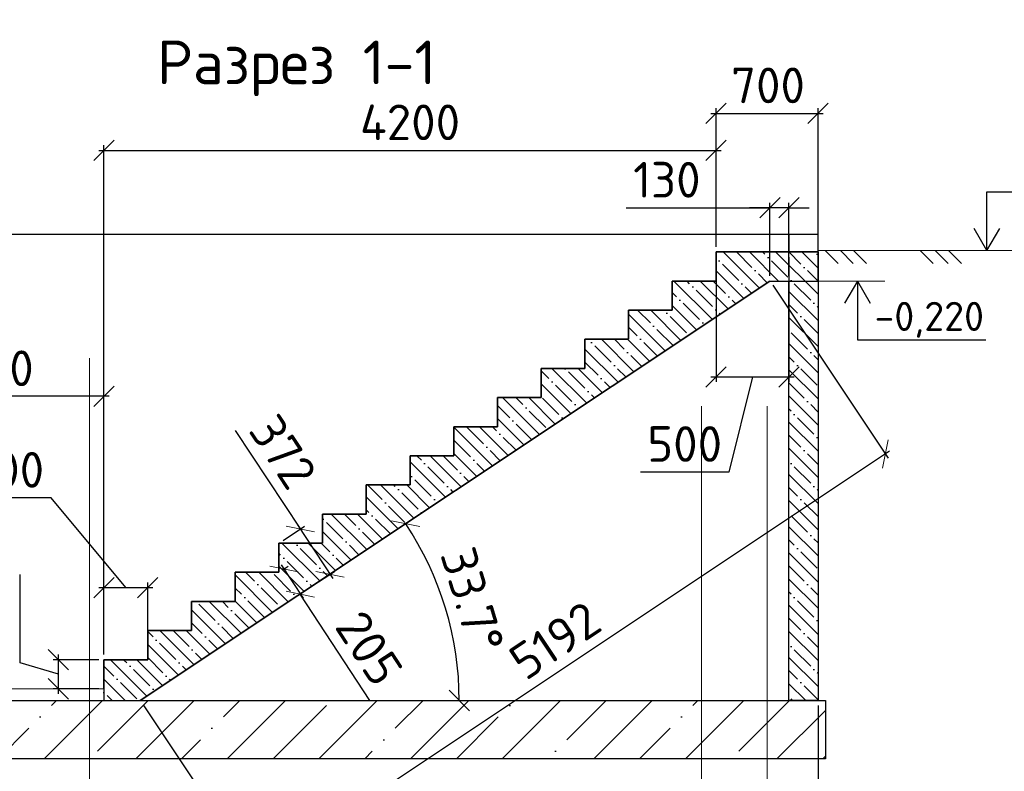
# Model space of a CAD drawing. Header units: millimetres. Extents: x 125896 to 2572636, y -120305 to 130347.
# Tile 46 of 256: x 276844 to 283601, y 41822 to 46984. Entities that reach past the tile are written whole.
import ezdxf

# ---------------------------------------------------------------- set-up
doc = ezdxf.new("R2010")
doc.units = ezdxf.units.MM
doc.linetypes.add('CENTER', pattern=[2, 1.25, -0.25, 0.25, -0.25])
doc.linetypes.add('CENTER2', pattern=[28.575, 19.05, -3.175, 3.175, -3.175])
for name, color, linetype, lineweight in [('ОСИ', 7, 'CENTER', 15), ('Столовая Двери и окна', 7, 'Continuous', 15), ('ТЕКСТ', 7, 'Continuous', 15)]:
    doc.layers.add(name, color=color, linetype=linetype, lineweight=lineweight)
doc.layers.add('Столовая - обозначения', color=7, linetype='Continuous')
doc.styles.get("Standard").update_dxf_attribs({"font": 'isocpeur.ttf'})
doc.styles.add('ГОСТ', font='isocpeur.ttf')
doc.dimstyles.new('Осевые', dxfattribs={"dimscale": 0.7, "dimtxt": 450, "dimasz": 400, "dimexe": 100, "dimexo": 100, "dimgap": 100, "dimtad": 1, "dimdec": 0, "dimzin": 0, "dimdsep": 46, "dimtxsty": 'Standard', "dimblk": 'OBLIQUE', "dimcen": 9, "dimdle": 100, "dimazin": 0, "dimtm": 1e-09, "dimtfac": 1, "dimtdec": 0, "dimtofl": 0, "dimtmove": 0, "dimatfit": 3, "dimfxl": 1, "dimtolj": 1, "dimtzin": 0, "dimarcsym": 0})

# ---------------------------------------------------------------- blocks, each defined once
blk = doc.blocks.new('_OBLIQUE')
at = {"color": 0, "linetype": 'ByBlock'}
blk.add_line((-0.5, -0.5), (0.5, 0.5), dxfattribs=at)
blk = doc.blocks.new('*D445')
at = {"layer": 'Defpoints', "color": 0, "linetype": 'ByBlock', "lineweight": 20, "ltscale": 13, "transparency": 16777216}
for p in [(277109.9, 42588.7), (277422.6, 42588.7, -360), (277422.6, 42388.7, -360)]:
    blk.add_point(p, dxfattribs=at)
at = {"layer": 'ОСИ', "color": 0, "linetype": 'ByBlock', "lineweight": -2, "ltscale": 13, "transparency": 16777216}
for p, q in [((276847.4, 42567.5), (276847.4, 43173)), ((277109.9, 42488.7), (276847.4, 42567.5)), ((277387.6, 42588.7), (277074.9, 42588.7)), ((277109.9, 42353.7), (277109.9, 42623.7)), ((277387.6, 42388.7), (277074.9, 42388.7))]:
    blk.add_line(p, q, dxfattribs=at)
at = {"layer": 'ОСИ', "color": 0, "linetype": 'ByBlock', "lineweight": -2, "ltscale": 13, "transparency": 16777216, "xscale": 140, "yscale": 140, "zscale": 140}
for p, rotation in [((277109.9, 42588.7), 90), ((277109.9, 42388.7), 270)]:
    blk.add_blockref('_OBLIQUE', p, dxfattribs=dict(at, rotation=rotation))
at = {"layer": 'ОСИ', "color": 0, "linetype": 'ByBlock', "ltscale": 13, "transparency": 16777216, "insert": (276654.9, 42870.2), "char_height": 245, "attachment_point": 5, "rotation": 90}
blk.add_mtext('\\A1;200', dxfattribs=at)
blk = doc.blocks.new('*D446')
at = {"layer": 'Defpoints', "color": 0, "linetype": 'ByBlock', "lineweight": 20, "ltscale": 13, "transparency": 16777216}
for p in [(277722.6, 43083.7), (277422.6, 42588.7, -360), (277722.6, 42588.7, -360)]:
    blk.add_point(p, dxfattribs=at)
at = {"layer": 'ОСИ', "color": 0, "linetype": 'ByBlock', "lineweight": -2, "ltscale": 13, "transparency": 16777216}
for p, q in [((277060.6, 43700), (276455.1, 43700)), ((277572.6, 43083.7), (277060.6, 43700)), ((277422.6, 42623.7), (277422.6, 43118.7)), ((277722.6, 42623.7), (277722.6, 43118.7)), ((277387.6, 43083.7), (277757.6, 43083.7))]:
    blk.add_line(p, q, dxfattribs=at)
at = {"layer": 'ОСИ', "color": 0, "linetype": 'ByBlock', "lineweight": -2, "ltscale": 13, "transparency": 16777216, "xscale": 140, "yscale": 140, "zscale": 140, "rotation": 180}
blk.add_blockref('_OBLIQUE', (277422.6, 43083.7), dxfattribs=at)
at = {"layer": 'ОСИ', "color": 0, "linetype": 'ByBlock', "lineweight": -2, "ltscale": 13, "transparency": 16777216, "xscale": 140, "yscale": 140, "zscale": 140}
blk.add_blockref('_OBLIQUE', (277722.6, 43083.7), dxfattribs=at)
at = {"layer": 'ОСИ', "color": 0, "linetype": 'ByBlock', "ltscale": 13, "transparency": 16777216, "insert": (276757.9, 43892.5), "char_height": 245, "attachment_point": 5}
blk.add_mtext('\\A1;300', dxfattribs=at)
blk = doc.blocks.new('*D447')
at = {"layer": 'Defpoints', "color": 0, "linetype": 'ByBlock', "lineweight": 20, "ltscale": 13, "transparency": 16777216}
for p in [(281622.6, 45388.7, -360), (282122.6, 45388.7), (282122.6, 44530.7)]:
    blk.add_point(p, dxfattribs=at)
at = {"layer": 'ОСИ', "color": 0, "linetype": 'ByBlock', "lineweight": -2, "ltscale": 13, "transparency": 16777216}
for p, q in [((281622.6, 45353.7), (281622.6, 44495.7)), ((282122.6, 45353.7), (282122.6, 44495.7)), ((281587.6, 44530.7), (282157.6, 44530.7)), ((281872.6, 44530.7), (281709.9, 43877.5)), ((281709.9, 43877.5), (281104.4, 43877.5))]:
    blk.add_line(p, q, dxfattribs=at)
at = {"layer": 'ОСИ', "color": 0, "linetype": 'ByBlock', "lineweight": -2, "ltscale": 13, "transparency": 16777216, "xscale": 140, "yscale": 140, "zscale": 140, "rotation": 180}
blk.add_blockref('_OBLIQUE', (281622.6, 44530.7), dxfattribs=at)
at = {"layer": 'ОСИ', "color": 0, "linetype": 'ByBlock', "lineweight": -2, "ltscale": 13, "transparency": 16777216, "xscale": 140, "yscale": 140, "zscale": 140}
blk.add_blockref('_OBLIQUE', (282122.6, 44530.7), dxfattribs=at)
at = {"layer": 'ОСИ', "color": 0, "linetype": 'ByBlock', "ltscale": 13, "transparency": 16777216, "insert": (281407.1, 44070), "char_height": 245, "attachment_point": 5}
blk.add_mtext('\\A1;500', dxfattribs=at)
blk = doc.blocks.new('*D437')
at = {"layer": 'Defpoints', "color": 0, "linetype": 'ByBlock', "lineweight": 20, "ltscale": 13, "transparency": 16777216}
for p in [(275822.6, 44397.3), (275822.6, 42588.7), (277422.6, 42588.7, -360)]:
    blk.add_point(p, dxfattribs=at)
at = {"layer": 'ОСИ', "color": 0, "linetype": 'ByBlock', "lineweight": -2, "ltscale": 13, "transparency": 16777216}
for p, q in [((277457.6, 44397.3), (275787.6, 44397.3)), ((275822.6, 42623.7), (275822.6, 44432.3)), ((277422.6, 42623.7), (277422.6, 44432.3))]:
    blk.add_line(p, q, dxfattribs=at)
at = {"layer": 'ОСИ', "color": 0, "linetype": 'ByBlock', "lineweight": -2, "ltscale": 13, "transparency": 16777216, "xscale": 140, "yscale": 140, "zscale": 140, "rotation": 180}
blk.add_blockref('_OBLIQUE', (275822.6, 44397.3), dxfattribs=at)
at = {"layer": 'ОСИ', "color": 0, "linetype": 'ByBlock', "lineweight": -2, "ltscale": 13, "transparency": 16777216, "xscale": 140, "yscale": 140, "zscale": 140}
blk.add_blockref('_OBLIQUE', (277422.6, 44397.3), dxfattribs=at)
at = {"layer": 'ОСИ', "color": 0, "linetype": 'ByBlock', "ltscale": 13, "transparency": 16777216, "insert": (276622.6, 44589.8), "char_height": 245, "attachment_point": 5}
blk.add_mtext('\\A1;1600', dxfattribs=at)
blk = doc.blocks.new('*D438')
at = {"layer": 'Defpoints', "color": 0, "linetype": 'ByBlock', "lineweight": 20, "ltscale": 13, "transparency": 16777216}
for p in [(282322.6, 46340), (281622.6, 45388.7), (282322.6, 45388.7)]:
    blk.add_point(p, dxfattribs=at)
at = {"layer": 'ОСИ', "color": 0, "linetype": 'ByBlock', "lineweight": -2, "ltscale": 13, "transparency": 16777216}
for p, q in [((281622.6, 45423.7), (281622.6, 46375)), ((282322.6, 45423.7), (282322.6, 46375)), ((281587.6, 46340), (282357.6, 46340))]:
    blk.add_line(p, q, dxfattribs=at)
at = {"layer": 'ОСИ', "color": 0, "linetype": 'ByBlock', "lineweight": -2, "ltscale": 13, "transparency": 16777216, "xscale": 140, "yscale": 140, "zscale": 140, "rotation": 180}
blk.add_blockref('_OBLIQUE', (281622.6, 46340), dxfattribs=at)
at = {"layer": 'ОСИ', "color": 0, "linetype": 'ByBlock', "lineweight": -2, "ltscale": 13, "transparency": 16777216, "xscale": 140, "yscale": 140, "zscale": 140}
blk.add_blockref('_OBLIQUE', (282322.6, 46340), dxfattribs=at)
at = {"layer": 'ОСИ', "color": 0, "linetype": 'ByBlock', "ltscale": 13, "transparency": 16777216, "insert": (281978.9, 46532.5), "char_height": 245, "attachment_point": 5}
blk.add_mtext('\\A1;700', dxfattribs=at)
blk = doc.blocks.new('*D439')
at = {"layer": 'Defpoints', "color": 0, "linetype": 'ByBlock', "lineweight": 20, "ltscale": 13, "transparency": 16777216}
for p in [(281622.6, 46086.3), (281622.6, 45388.7), (277422.6, 42588.7)]:
    blk.add_point(p, dxfattribs=at)
at = {"layer": 'ОСИ', "color": 0, "linetype": 'ByBlock', "lineweight": -2, "ltscale": 13, "transparency": 16777216}
for p, q in [((277387.6, 46086.3), (281657.6, 46086.3)), ((277422.6, 42623.7), (277422.6, 46121.3)), ((281622.6, 45423.7), (281622.6, 46121.3))]:
    blk.add_line(p, q, dxfattribs=at)
at = {"layer": 'ОСИ', "color": 0, "linetype": 'ByBlock', "lineweight": -2, "ltscale": 13, "transparency": 16777216, "xscale": 140, "yscale": 140, "zscale": 140, "rotation": 180}
blk.add_blockref('_OBLIQUE', (277422.6, 46086.3), dxfattribs=at)
at = {"layer": 'ОСИ', "color": 0, "linetype": 'ByBlock', "lineweight": -2, "ltscale": 13, "transparency": 16777216, "xscale": 140, "yscale": 140, "zscale": 140}
blk.add_blockref('_OBLIQUE', (281622.6, 46086.3), dxfattribs=at)
at = {"layer": 'ОСИ', "color": 0, "linetype": 'ByBlock', "ltscale": 13, "transparency": 16777216, "insert": (279522.6, 46278.8), "char_height": 245, "attachment_point": 5}
blk.add_mtext('\\A1;4200', dxfattribs=at)
blk = doc.blocks.new('*D440')
at = {"layer": 'Defpoints', "color": 0, "linetype": 'ByBlock', "lineweight": 20, "ltscale": 13, "transparency": 16777216}
for p in [(281992.6, 45188.7, -234), (279818.3, 42734.7), (275872.6, 42308.7, -360), (277672.6, 42308.7, -180), (282122.6, 42308.7)]:
    blk.add_point(p, dxfattribs=at)
at = {"layer": 'ОСИ', "color": 0, "linetype": 'ByBlock', "lineweight": -2, "ltscale": 13, "transparency": 16777216}
blk.add_arc((277672.6, 42308.7), 2187.6, 0, 33.69007, dxfattribs=at)
at = {"layer": 'ОСИ', "color": 0, "linetype": 'ByBlock', "lineweight": -2, "ltscale": 13, "transparency": 16777216, "xscale": 140, "yscale": 140, "zscale": 140}
for p, rotation in [((279492.8, 43522.2), 123.6900675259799), ((279860.2, 42308.7), 270.0000000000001)]:
    blk.add_blockref('_OBLIQUE', p, dxfattribs=dict(at, rotation=rotation))
at = {"layer": 'ОСИ', "color": 0, "linetype": 'ByBlock', "ltscale": 13, "transparency": 16777216, "insert": (279950.6, 42998.4), "char_height": 245, "attachment_point": 5, "rotation": 286.84503}
blk.add_mtext('\\A1;33.7°', dxfattribs=at)
blk = doc.blocks.new('*D441')
at = {"layer": 'Defpoints', "color": 0, "linetype": 'ByBlock', "lineweight": 20, "ltscale": 13, "transparency": 16777216}
for p in [(278622.6, 43188.7), (278769.7, 43039.6), (278734.8, 43016.8, -193.3)]:
    blk.add_point(p, dxfattribs=at)
at = {"layer": 'ОСИ', "color": 0, "linetype": 'ByBlock', "lineweight": -2, "ltscale": 13, "transparency": 16777216}
for p, q in [((278638.4, 43240.8), (278788.9, 43010.3)), ((278652, 43207.8), (278686.9, 43230.6)), ((278764.1, 43036), (278799.1, 43058.8)), ((279246.7, 42308.8), (278769.7, 43039.6))]:
    blk.add_line(p, q, dxfattribs=at)
at = {"layer": 'ОСИ', "color": 0, "linetype": 'ByBlock', "lineweight": -2, "ltscale": 13, "transparency": 16777216, "xscale": 140, "yscale": 140, "zscale": 140}
for p, rotation in [((278657.6, 43211.5), 123.1289047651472), ((278769.7, 43039.6), 303.1289047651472)]:
    blk.add_blockref('_OBLIQUE', p, dxfattribs=dict(at, rotation=rotation))
at = {"layer": 'ОСИ', "color": 0, "linetype": 'ByBlock', "ltscale": 13, "transparency": 16777216, "insert": (279242.5, 42667.5), "char_height": 245, "attachment_point": 5, "rotation": 303.1289}
blk.add_mtext('\\A1;205', dxfattribs=at)
blk = doc.blocks.new('*D442')
at = {"layer": 'Defpoints', "color": 0, "linetype": 'ByBlock', "lineweight": 20, "ltscale": 13, "transparency": 16777216}
for p in [(278622.6, 43388.7), (278974.4, 43175.4), (278827.1, 43078.4, -194.4)]:
    blk.add_point(p, dxfattribs=at)
at = {"layer": 'ОСИ', "color": 0, "linetype": 'ByBlock', "lineweight": -2, "ltscale": 13, "transparency": 16777216}
for p, q in [((278323.6, 44163.2), (278770, 43485.8)), ((278750.7, 43515), (278993.7, 43146.2)), ((278651.9, 43408), (278799.2, 43505)), ((278856.3, 43097.6), (279003.7, 43194.7))]:
    blk.add_line(p, q, dxfattribs=at)
at = {"layer": 'ОСИ', "color": 0, "linetype": 'ByBlock', "lineweight": -2, "ltscale": 13, "transparency": 16777216, "xscale": 140, "yscale": 140, "zscale": 140}
for p, rotation in [((278770, 43485.8), 123.3783149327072), ((278974.4, 43175.4), 303.3783149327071)]:
    blk.add_blockref('_OBLIQUE', p, dxfattribs=dict(at, rotation=rotation))
at = {"layer": 'ОСИ', "color": 0, "linetype": 'ByBlock', "ltscale": 13, "transparency": 16777216, "insert": (278650.9, 44016.3), "char_height": 245, "attachment_point": 5, "rotation": 303.37831}
blk.add_mtext('\\A1;372', dxfattribs=at)
blk = doc.blocks.new('*D443')
at = {"layer": 'Defpoints', "color": 0, "linetype": 'ByBlock', "lineweight": 20, "ltscale": 13, "transparency": 16777216}
for p in [(281992.6, 45188.7, -234), (277672.6, 42308.7, -180), (278464.6, 41120.8)]:
    blk.add_point(p, dxfattribs=at)
at = {"layer": 'ОСИ', "color": 0, "linetype": 'ByBlock', "lineweight": -2, "ltscale": 13, "transparency": 16777216}
for p, q in [((282012.1, 45159.6), (282804, 43971.7)), ((282813.7, 44020.2), (278435.4, 41101.4)), ((277692.1, 42279.6), (278484, 41091.7))]:
    blk.add_line(p, q, dxfattribs=at)
at = {"layer": 'ОСИ', "color": 0, "linetype": 'ByBlock', "lineweight": -2, "ltscale": 13, "transparency": 16777216, "xscale": 140, "yscale": 140, "zscale": 140}
for p, rotation in [((282784.6, 44000.8), 33.69006752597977), ((278464.6, 41120.8), 213.6900675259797)]:
    blk.add_blockref('_OBLIQUE', p, dxfattribs=dict(at, rotation=rotation))
at = {"layer": 'ОСИ', "color": 0, "linetype": 'ByBlock', "ltscale": 13, "transparency": 16777216, "insert": (280517.8, 42721), "char_height": 245, "attachment_point": 5, "rotation": 33.69007}
blk.add_mtext('\\A1;5192', dxfattribs=at)
blk = doc.blocks.new('*D444')
at = {"layer": 'Defpoints', "color": 0, "linetype": 'ByBlock', "lineweight": 20, "ltscale": 13, "transparency": 16777216}
for p in [(281992.6, 45691.9), (281992.6, 45188.7, -234), (282122.6, 45188.7)]:
    blk.add_point(p, dxfattribs=at)
at = {"layer": 'ОСИ', "color": 0, "linetype": 'ByBlock', "lineweight": -2, "ltscale": 13, "transparency": 16777216}
for p, q in [((281006.9, 45691.9), (281992.6, 45691.9)), ((281992.6, 45691.9), (281852.6, 45691.9)), ((281992.6, 45223.7), (281992.6, 45726.9)), ((282122.6, 45691.9), (281992.6, 45691.9)), ((282122.6, 45223.7), (282122.6, 45726.9)), ((282122.6, 45691.9), (282262.6, 45691.9))]:
    blk.add_line(p, q, dxfattribs=at)
at = {"layer": 'ОСИ', "color": 0, "linetype": 'ByBlock', "lineweight": -2, "ltscale": 13, "transparency": 16777216, "xscale": 140, "yscale": 140, "zscale": 140}
blk.add_blockref('_OBLIQUE', (281992.6, 45691.9), dxfattribs=at)
at = {"layer": 'ОСИ', "color": 0, "linetype": 'ByBlock', "lineweight": -2, "ltscale": 13, "transparency": 16777216, "xscale": 140, "yscale": 140, "zscale": 140, "rotation": 180}
blk.add_blockref('_OBLIQUE', (282122.6, 45691.9), dxfattribs=at)
at = {"layer": 'ОСИ', "color": 0, "linetype": 'ByBlock', "ltscale": 13, "transparency": 16777216, "insert": (281285.2, 45884.4), "char_height": 245, "attachment_point": 5}
blk.add_mtext('\\A1;130', dxfattribs=at)
blk = doc.blocks.new('*D451')
at = {"layer": 'Defpoints', "color": 0, "linetype": 'ByBlock', "lineweight": 20, "ltscale": 13, "transparency": 16777216}
for p in [(275622.6, 42308.7), (282322.6, 42308.7), (275622.6, 40826.1)]:
    blk.add_point(p, dxfattribs=at)
at = {"layer": 'ОСИ', "color": 0, "linetype": 'ByBlock', "lineweight": -2, "ltscale": 13, "transparency": 16777216}
for p, q in [((275622.6, 42273.7), (275622.6, 40791.1)), ((282322.6, 42273.7), (282322.6, 40791.1)), ((282357.6, 40826.1), (275587.6, 40826.1))]:
    blk.add_line(p, q, dxfattribs=at)
at = {"layer": 'ОСИ', "color": 0, "linetype": 'ByBlock', "lineweight": -2, "ltscale": 13, "transparency": 16777216, "xscale": 140, "yscale": 140, "zscale": 140, "rotation": 180}
blk.add_blockref('_OBLIQUE', (275622.6, 40826.1), dxfattribs=at)
at = {"layer": 'ОСИ', "color": 0, "linetype": 'ByBlock', "lineweight": -2, "ltscale": 13, "transparency": 16777216, "xscale": 140, "yscale": 140, "zscale": 140}
blk.add_blockref('_OBLIQUE', (282322.6, 40826.1), dxfattribs=at)
at = {"layer": 'ОСИ', "color": 0, "linetype": 'ByBlock', "ltscale": 13, "transparency": 16777216, "insert": (278989.9, 41018.6), "char_height": 245, "attachment_point": 5}
blk.add_mtext('\\A1;6700', dxfattribs=at)

msp = doc.modelspace()

# ---------------------------------------------------------------- hatches: boundary and pattern name
at = {"layer": 'Столовая Двери и окна', "lineweight": 25, "transparency": 33554648}
h = msp.add_hatch(dxfattribs=at)
h.set_pattern_fill('ANSI35', color=256, scale=20, angle=90)
h.paths.add_polyline_path([(275622.6, 45508.7), (275822.6, 45508.7), (275822.6, 42308.7), (275622.6, 42308.7)])
h.paths.add_polyline_path([(282122.6, 45188.7), (282322.6, 45188.7), (282322.6, 42308.7), (282122.6, 42308.7)], flags=17)
h.paths.add_polyline_path([(282322.6, 45188.7), (282322.6, 45388.7), (281622.6, 45388.7), (281622.6, 45188.7), (281322.6, 45188.7), (281322.6, 44988.7), (281022.6, 44988.7), (281022.6, 44788.7), (280722.6, 44788.7), (280722.6, 44588.7), (280422.6, 44588.7), (280422.6, 44388.7), (280122.6, 44388.7), (280122.6, 44188.7), (279822.6, 44188.7), (279822.6, 43988.7), (279522.6, 43988.7), (279522.6, 43788.7), (279222.6, 43788.7), (279222.6, 43588.7), (278922.6, 43588.7), (278922.6, 43388.7), (278622.6, 43388.7), (278622.6, 43188.7), (278322.6, 43188.7), (278322.6, 42988.7), (278043.8, 42988.7), (278022.6, 42988.7), (278022.6, 42788.7), (277722.6, 42788.7), (277722.6, 42588.7), (277422.6, 42588.7), (277422.6, 42308.7), (277672, 42308.7), (281992.6, 45188.7)])
at = {"layer": 'Столовая Двери и окна', "lineweight": 25, "true_color": 0xc7c8ca, "transparency": 33554648}
h = msp.add_hatch(dxfattribs=at)
h.set_pattern_fill('ANSI35', color=9, scale=70)
h.paths.add_polyline_path([(282372.6, 41908.7), (275572.5, 41908.7), (275572.5, 42308.7), (282372.6, 42308.7)])

# ---------------------------------------------------------------- linework, layer by layer
at = {"layer": 'ОСИ', "color": 16, "linetype": 'CENTER2', "lineweight": 15, "ltscale": 0.2, "transparency": 33554687}
for p, q in [((277322.6, 44660.1), (277322.6, 39615.2)), ((281522.6, 44330.2), (281522.6, 39975.3)), ((281972.6, 44330.2), (281972.6, 39975.3))]:
    msp.add_line(p, q, dxfattribs=at)
at = {"layer": 'Столовая Двери и окна', "color": 18, "lineweight": 25, "true_color": 0x000000}
for p, q in [((283481.6, 45397.7), (283481.6, 45802.3)), ((283481.6, 45802.3), (284467.3, 45802.3)), ((283481.6, 45397.7), (283393.8, 45548.6)), ((283481.6, 45397.7), (283569.4, 45548.6)), ((282592.1, 45188.7), (282504.3, 45037.8)), ((282592.1, 45188.7), (282592.1, 44784.1)), ((282592.1, 45188.7), (282679.9, 45037.8)), ((282592.1, 44784.1), (283472.7, 44784.1))]:
    msp.add_line(p, q, dxfattribs=at)
at = {"layer": 'Столовая Двери и окна', "color": 18, "lineweight": 30, "true_color": 0x000000}
for p, q in [((282122.6, 45508.7), (275822.6, 45508.7)), ((282322.6, 45388.7), (282322.6, 45188.7)), ((281992, 45188.7, -234), (277672, 42308.7, -180)), ((281992.6, 45188.7, -234), (277672.6, 42308.7, -180)), ((281992, 45188.7, -234), (282122.6, 45188.7)), ((281992.6, 45188.7, -234), (282122.6, 45188.7)), ((282122.6, 45188.7), (282322.6, 45188.7)), ((282122.6, 42308.7), (282122.6, 45188.7)), ((282322.6, 45188.7), (282322.6, 42308.7)), ((277422.6, 42388.7), (277422.6, 42308.7, -360)), ((282322.6, 42308.7), (282122.6, 42308.7))]:
    msp.add_line(p, q, dxfattribs=at)
at = {"layer": 'Столовая Двери и окна', "color": 18, "lineweight": 20, "true_color": 0x000000}
for p, q in [((282322.6, 45388.7), (281622.6, 45388.7)), ((281622.6, 45388.7), (281622.6, 45188.7)), ((282322.6, 45398.7), (284658.9, 45398.7)), ((282322.6, 45188.7), (282322.6, 45388.7)), ((282372.1, 45398.7), (282460.8, 45309.9)), ((282475.7, 45398.7), (282564.5, 45309.9)), ((282566.6, 45398.7), (282655.4, 45309.9)), ((283023.2, 45398.7), (283112, 45309.9)), ((283126.8, 45398.7), (283215.6, 45309.9)), ((283217.7, 45398.7), (283306.5, 45309.9)), ((277672.6, 42308.7), (281992.6, 45188.7)), ((281622.6, 45188.7), (281322.6, 45188.7)), ((281322.6, 45188.7), (281322.6, 44988.7)), ((281992.6, 45188.7), (282322.6, 45188.7)), ((282322.6, 45188.7), (282781.5, 45188.7)), ((281322.6, 44988.7), (281022.6, 44988.7)), ((281022.6, 44988.7), (281022.6, 44788.7)), ((281022.6, 44788.7), (280722.6, 44788.7)), ((280722.6, 44788.7), (280722.6, 44588.7)), ((280722.6, 44588.7), (280422.6, 44588.7)), ((280422.6, 44588.7), (280422.6, 44388.7)), ((280422.6, 44388.7), (280122.6, 44388.7)), ((280122.6, 44388.7), (280122.6, 44188.7)), ((280122.6, 44188.7), (279822.6, 44188.7)), ((279822.6, 44188.7), (279822.6, 43988.7)), ((279822.6, 43988.7), (279522.6, 43988.7)), ((279522.6, 43988.7), (279522.6, 43788.7)), ((279522.6, 43788.7), (279222.6, 43788.7)), ((279222.6, 43788.7), (279222.6, 43588.7)), ((279222.6, 43588.7), (278922.6, 43588.7)), ((278922.6, 43588.7), (278922.6, 43388.7)), ((278922.6, 43388.7), (278622.6, 43388.7)), ((278622.6, 43388.7), (278622.6, 43188.7)), ((278622.6, 43188.7), (278322.6, 43188.7)), ((278322.6, 43188.7), (278322.6, 42988.7)), ((278322.6, 42988.7), (278022.6, 42988.7)), ((278022.6, 42988.7), (278022.6, 42788.7)), ((278022.6, 42788.7), (277722.6, 42788.7)), ((277722.6, 42788.7), (277722.6, 42588.7)), ((277422.6, 42588.7), (277422.6, 42308.7)), ((277722.6, 42588.7), (277422.6, 42588.7)), ((277422.6, 42588.7), (277422.6, 42321.9)), ((277422.6, 42321.9), (277422.6, 42588.7)), ((277422.6, 42388.7), (275822.6, 42388.7)), ((277422.6, 42308.7), (277672.6, 42308.7))]:
    msp.add_line(p, q, dxfattribs=at)
at = {"layer": 'Столовая Двери и окна', "color": 18, "lineweight": 30, "true_color": 0x000000}
msp.add_lwpolyline([(282122.6, 45388.7), (282322.6, 45388.7), (282322.6, 45508.7), (282122.6, 45508.7)], close=True, dxfattribs=at)
at = {"layer": 'Столовая Двери и окна', "color": 18, "lineweight": 30, "true_color": 0x000000, "elevation": -360}
msp.add_lwpolyline([(277422.6, 42388.7), (277422.6, 42588.7), (277722.6, 42588.7), (277722.6, 42788.7), (278022.6, 42788.7), (278022.6, 42988.7), (278322.6, 42988.7), (278322.6, 43188.7), (278622.6, 43188.7), (278622.6, 43388.7), (278922.6, 43388.7), (278922.6, 43588.7), (279222.6, 43588.7), (279222.6, 43788.7), (279522.6, 43788.7), (279522.6, 43988.7), (279822.6, 43988.7), (279822.6, 44188.7), (280122.6, 44188.7), (280122.6, 44388.7), (280422.6, 44388.7), (280422.6, 44588.7), (280722.6, 44588.7), (280722.6, 44788.7), (281022.6, 44788.7), (281022.6, 44988.7), (281322.6, 44988.7), (281322.6, 45188.7), (281622.6, 45188.7), (281622.6, 45388.7), (281922.6, 45388.7), (281922.6, 45388.7), (282122.6, 45388.7)], dxfattribs=at)
at = {"layer": 'Столовая Двери и окна', "color": 18, "lineweight": 30, "true_color": 0x000000}
msp.add_lwpolyline([(277422.6, 42388.7), (277422.6, 42588.7), (277722.6, 42588.7), (277722.6, 42788.7), (278022.6, 42788.7), (278022.6, 42988.7), (278322.6, 42988.7), (278322.6, 43188.7), (278622.6, 43188.7), (278622.6, 43388.7), (278922.6, 43388.7), (278922.6, 43588.7), (279222.6, 43588.7), (279222.6, 43788.7), (279522.6, 43788.7), (279522.6, 43988.7), (279822.6, 43988.7), (279822.6, 44188.7), (280122.6, 44188.7), (280122.6, 44388.7), (280422.6, 44388.7), (280422.6, 44588.7), (280722.6, 44588.7), (280722.6, 44788.7), (281022.6, 44788.7), (281022.6, 44988.7), (281322.6, 44988.7), (281322.6, 45188.7), (281622.6, 45188.7), (281622.6, 45388.7), (281922.6, 45388.7), (281922.6, 45388.7), (282322.6, 45388.7)], dxfattribs=at)
at = {"layer": 'Столовая Двери и окна', "color": 18, "lineweight": 25, "true_color": 0x000000}
msp.add_lwpolyline([(282322.6, 45188.7), (282322.6, 45388.7), (281622.6, 45388.7), (281622.6, 45188.7), (281322.6, 45188.7), (281322.6, 44988.7), (281022.6, 44988.7), (281022.6, 44788.7), (280722.6, 44788.7), (280722.6, 44588.7), (280422.6, 44588.7), (280422.6, 44388.7), (280122.6, 44388.7), (280122.6, 44188.7), (279822.6, 44188.7), (279822.6, 43988.7), (279522.6, 43988.7), (279522.6, 43788.7), (279222.6, 43788.7), (279222.6, 43588.7), (278922.6, 43588.7), (278922.6, 43388.7), (278622.6, 43388.7), (278622.6, 43188.7), (278322.6, 43188.7), (278322.6, 42988.7), (278043.8, 42988.7), (278022.6, 42988.7), (278022.6, 42788.7), (277722.6, 42788.7), (277722.6, 42588.7), (277422.6, 42588.7), (277422.6, 42308.7), (277672, 42308.7), (281992.6, 45188.7), (282322.6, 45188.7)], dxfattribs=at)
msp.add_lwpolyline([(282122.6, 45188.7), (282322.6, 45188.7), (282322.6, 42308.7), (282122.6, 42308.7)], close=True, dxfattribs=at)
at = {"layer": 'Столовая Двери и окна', "color": 5, "lineweight": 30, "elevation": -360}
msp.add_lwpolyline([(282372.6, 41908.7), (275572.5, 41908.7), (275572.5, 42308.7), (282372.6, 42308.7)], close=True, dxfattribs=at)

# ---------------------------------------------------------------- texts
at = {"insert": (226281.3, 54484), "char_height": 250, "attachment_point": 1, "style": 'ГОСТ'}
msp.add_mtext_dynamic_manual_height_columns('\\A1;\\pi9384.38;{\\H1.5152x;\\P\\pi1250;Общие указания\\P\\pi250;}1.^IРабочая документация разработана в соответствии с заданием на проектирование, требованиями действующих технических регламентов, стандартов, сводов правил и других документов, содержащих установленные требования.\\P2.^IРабочая документация выполнена в соответствии со следующими нормативными и техническими документами:\\P-^IСП 20.13330.2016 "Нагрузки и Воздействия";\\P-^IСП 63.13330.2012 "Бетонные и железобетонные конструкции. Основные положения";\\P-^IСП 22.13330.2016 "Основания зданий и сооружений";\\P-^IСП 45.13330.2012 "Земляные сооружения, основания и фундаменты".\\P3.   За относительную отметку 0,000 принята отметка чистого пола первого этажа.\\P4.^IПеречень видов работ, для которых необходимо составлять акты освидетельствования скрытых работ:\\P-^Iармирование конструкций;\\P-^Iосвидетельствование опалубки перед бетонированием;\\P-^Iвыполнение сварочных работ;\\P-^Iотбор контрольных проб бетона;\\P-^Iсоответствие законченных железобетонных конструкций проекту с отображением качества работ;\\P-^Iустройство монолитных конструкций, выполняемых в зимнее время;  \\P\\pi0;  -    устройство гидроизоляции;\\P\\pi250;-^Iуплотнение грунтов и обратную засыпку.\\PЗапрещается выполнение последующих работ при отсутствии актов освидетельствования предшествующих скрытых работ во всех случаях.\\P\\pi0;        5. Проект рассчитан на производство работ в период положительных температур. В случае выполнения работ при отрицательных температурах необходимо выполнять требования СНиП часть 3 по производству работ и ППР.\\P        6. При минимальной температуре воздуха до минус 15°С допускается: выдерживание бетона в конструкции методом термоса, при предварительном разогреве бетонной смеси, форсированный электроразогрев бетона в конструкции с повторным уплотнением.\\P\\pi250;При минимальной температуре воздуха до минус 25°С допускается: обогрев бетона в греющей опалубке с помощью низкотемпературных электронагревателей, электродный сквозной прогрев бетона, электрообогрев с помощью греющего провода.\\P\\pi0;7. При отрицательной температуре воздуха уплотнение грунта обратной засыпки в траншеях должно \\Pосуществляться до достижения коэффициента уплотнения 0,98. \\PВремя уплотнения грунта в зависимости от температуры воздуха: \\P\\pi250;-^Iпри t{\\H0.7x;\\So^ ;}-5, 90-120 минут; при t{\\H0.7x;\\So^ ;\\H1.42857x;-10, 60-90 минут; }при t{\\H0.7x;\\So^ ;\\H1.42857x;-20, 40-60 минут; }при t{\\H0.7x;\\So^ ;\\H1.42857x;-30, 20-30 минут;\\P\\pi0;Работы по выполнению насыпей и обратных засыпок при отрицательных температурах должны производить с учетом следующих требований:\\P\\pi250;-^Iподготовку поверхности (основания) насыпи и обратных засыпок следует выполнять с полным удалением снега, льда, промерзшего слоя слабого и пучинистого грунта на всю его глубину;\\P-^Iотсыпку в насыпь и обратные засыпки грунтов необходимо производить при их природной влажности и в талом состоянии с содержанием комьев мерзлого грунта, не превышающим требований, приведенных в приложении М СП 45.13330.2017. Свод правил. Земляные сооружения, основания и фундаменты., и, как правило, на не промерзшие ранее отсыпанные и уплотненные слои. В отдельных случаях при согласовании с автором проекта допускается грунты отсыпать на непучинистые грунты, промерзшие на глубину не более 15 см;\\P-^Iпри пониженной влажности отсыпанных грунтов для их уплотнения следует применять более тяжелое грунтоуплотняющее оборудование; \\P-^Iработы по отсыпке и уплотнению каждого слоя должны выполнять в течение одной рабочей смены; - при выполнении насыпей из глинистых грунтов при обильном снеговыпадении все работы должны быть прекращены; - перерывы в работах по выполнению насыпей и обратных засыпок допускаются только при условиях, что за время перерыва глубина промерзания ранее уплотненных пучинистых грунтов не превысит 15 см или на время перерыва ранее уплотненные грунты утепляются специальными средствами (например, маловлажным рыхлым грунтом, который в последующем удаляется); - все работы по отсыпке грунтов и их уплотнению выполняют с повышенной интенсивностью.}', width=20474.372, gutter_width=5800, heights=[24436.9], dxfattribs=at)
at = {"layer": 'Столовая - обозначения', "lineweight": 25}
msp.add_text('-0,220', height=200, dxfattribs=at).set_placement((282709.6, 44846.2))
at = {"layer": 'ТЕКСТ', "lineweight": 25}
msp.add_text('Разрез 1-1', height=300, dxfattribs=at).set_placement((277786.1, 46540.2))

# ---------------------------------------------------------------- dimensions: what is measured, and where the dimension line sits
at = {"layer": 'ОСИ', "linetype": 'ByBlock', "ltscale": 13}
for base, p1, p2, angle, picture, middle, dimtype in [((282322.6, 46340), (281622.6, 45388.7), (282322.6, 45388.7), 180, '*D438', (281978.9, 46340), 160), ((281992.6, 45691.9), (282122.6, 45188.7), (281992.6, 45188.7, -234), 180, '*D444', (281285.2, 45768.1), 161), ((282122.6, 44530.7), (281622.6, 45388.7, -360), (282122.6, 45388.7), 180, '*D447', (281639.9, 43877.5), 160), ((278974.4, 43175.4), (278622.6, 43388.7), (278827.1, 43078.4, -194.4), 303.37831, '*D442', (278498.4, 43915.9), 161), ((277722.6, 43083.7), (277422.6, 42588.7, -360), (277722.6, 42588.7, -360), 180, '*D446', (276990.6, 43700), 160), ((278769.7, 43039.6), (278622.6, 43188.7), (278734.8, 43016.8, -193.3), 303.1289, '*D441', (279054.7, 42545), 161)]:
    dim = msp.add_linear_dim(base=base, p1=p1, p2=p2, angle=angle, dimstyle='Осевые', override={"dimtxt": 350, "dimasz": 200, "dimexe": 50, "dimexo": 50, "dimdle": 50, "dimtmove": 1}, dxfattribs=at)
    dim.commit()
    dim.dimension.update_dxf_attribs({"geometry": picture, "text_midpoint": middle, "dimtype": dimtype})
dim = msp.add_linear_dim(base=(281622.6, 46086.3), p1=(277422.6, 42588.7), p2=(281622.6, 45388.7), dimstyle='Осевые', override={"dimtxt": 350, "dimasz": 200, "dimexe": 50, "dimexo": 50, "dimdle": 50, "dimtmove": 1}, dxfattribs=at)
dim.commit()
dim.dimension.update_dxf_attribs({"geometry": '*D439', "text_midpoint": (279522.6, 46278.8)})
dim = msp.add_angular_dim_2l(base=(279818.3, 42734.7), line1=((282122.6, 42308.7), (275872.6, 42308.7, -360)), line2=((281992.6, 45188.7, -234), (277672.6, 42308.7, -180)), dimstyle='Осевые', override={"dimtxt": 350, "dimasz": 200, "dimexe": 50, "dimexo": 50, "dimdle": 50, "dimadec": 1, "dimtmove": 1}, dxfattribs=at)
dim.commit()
dim.dimension.update_dxf_attribs({"geometry": '*D440', "text_midpoint": (279950.6, 42998.4)})
dim = msp.add_aligned_dim(p1=(281992.6, 45188.7, -234), p2=(277672.6, 42308.7, -180), distance=1427.7, dimstyle='Осевые', override={"dimtxt": 350, "dimasz": 200, "dimexe": 50, "dimexo": 50, "dimdle": 50, "dimtmove": 1}, dxfattribs=at)
dim.commit()
dim.dimension.update_dxf_attribs({"geometry": '*D443', "text_midpoint": (280517.8, 42721)})
for base, p1, p2, angle, picture, middle in [((275822.6, 44397.3), (277422.6, 42588.7, -360), (275822.6, 42588.7), 180, '*D437', (276622.6, 44589.8)), ((277109.9, 42588.7), (277422.6, 42388.7, -360), (277422.6, 42588.7, -360), 90, '*D445', (276654.9, 42637.5))]:
    dim = msp.add_linear_dim(base=base, p1=p1, p2=p2, angle=angle, dimstyle='Осевые', override={"dimtxt": 350, "dimasz": 200, "dimexe": 50, "dimexo": 50, "dimdle": 50, "dimtmove": 1}, dxfattribs=at)
    dim.commit()
    dim.dimension.update_dxf_attribs({"geometry": picture, "text_midpoint": middle})
dim = msp.add_linear_dim(base=(275622.6, 40826.1), p1=(282322.6, 42308.7), p2=(275622.6, 42308.7), dimstyle='Осевые', override={"dimtxt": 350, "dimasz": 200, "dimexe": 50, "dimexo": 50, "dimdle": 50, "dimtmove": 1}, dxfattribs=at)
dim.commit()
dim.dimension.update_dxf_attribs({"geometry": '*D451', "text_midpoint": (278989.9, 40826.1), "dimtype": 160})

doc.saveas('drawing.dxf')
